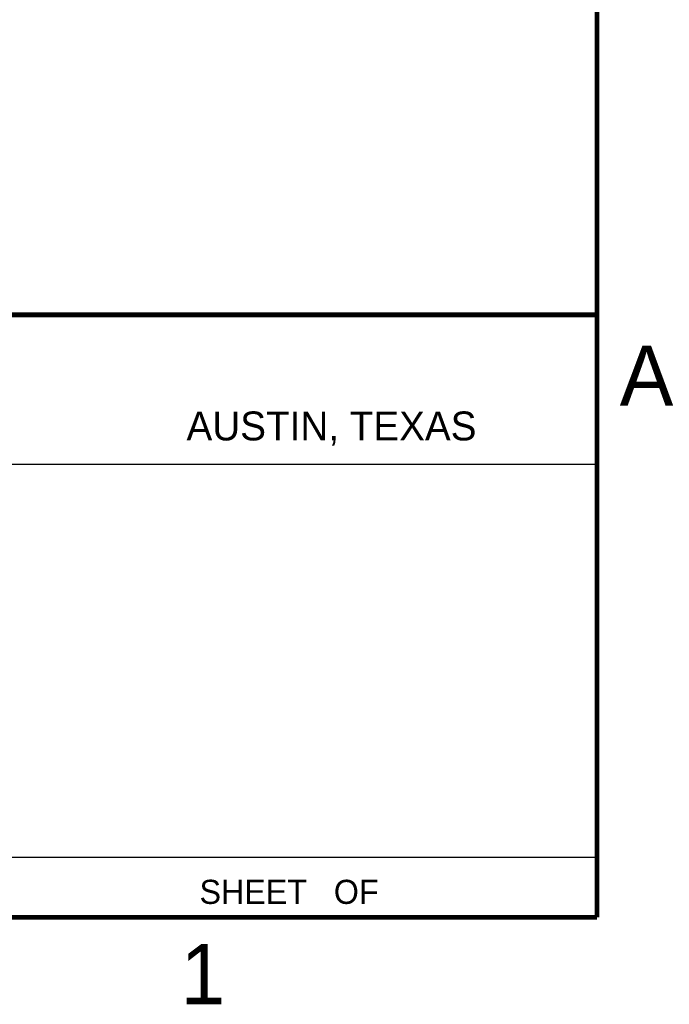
# Model space of a CAD drawing. Header units: inches. Extents: x 0 to 34, y 0 to 22.
# Tile 9 of 10: x 31.1 to 33.8, y 0.1 to 4.2. Entities that reach past the tile are written whole.
import ezdxf

# ---------------------------------------------------------------- set-up
doc = ezdxf.new("R2010")
doc.units = ezdxf.units.IN
doc.header["$LTSCALE"] = 1.87
doc.header["$MEASUREMENT"] = 0
doc.layers.get('0').update_dxf_attribs({"linetype": 'CONTINUOUS'})
doc.styles.add('TEXTSTYLE_2', font='txt')

msp = doc.modelspace()

# ---------------------------------------------------------------- linework, layer by layer
at = {"color": 2, "linetype": 'CONTINUOUS'}
for p, q in [((28.7231, 2.38), (33.5, 2.38)), ((28.38, 0.75), (33.5, 0.75))]:
    msp.add_line(p, q, dxfattribs=at)
at = {"color": 7, "linetype": 'CONTINUOUS', "const_width": 0.02}
for points in [[(33.5, 0.5), (33.5, 21.5)], [(25.58, 3), (33.5, 3)], [(0.5, 0.5), (33.5, 0.5)]]:
    msp.add_lwpolyline(points, dxfattribs=at)

# ---------------------------------------------------------------- texts
at = {"color": 2, "linetype": 'CONTINUOUS', "attachment_point": 1, "line_spacing_factor": 0.9, "style": 'TEXTSTYLE_2'}
for s, insert, char_height, width in [('A', (33.5939, 2.8728), 0.25, 0.25), ('AUSTIN, TEXAS', (31.7957, 2.599), 0.12, 1.56), ('SHEET   OF', (31.8499, 0.6557), 0.1, 1), ('1', (31.7706, 0.389), 0.25, 0.25)]:
    msp.add_mtext(s, dxfattribs=dict(at, insert=insert, char_height=char_height, width=width))

doc.saveas('drawing.dxf')
